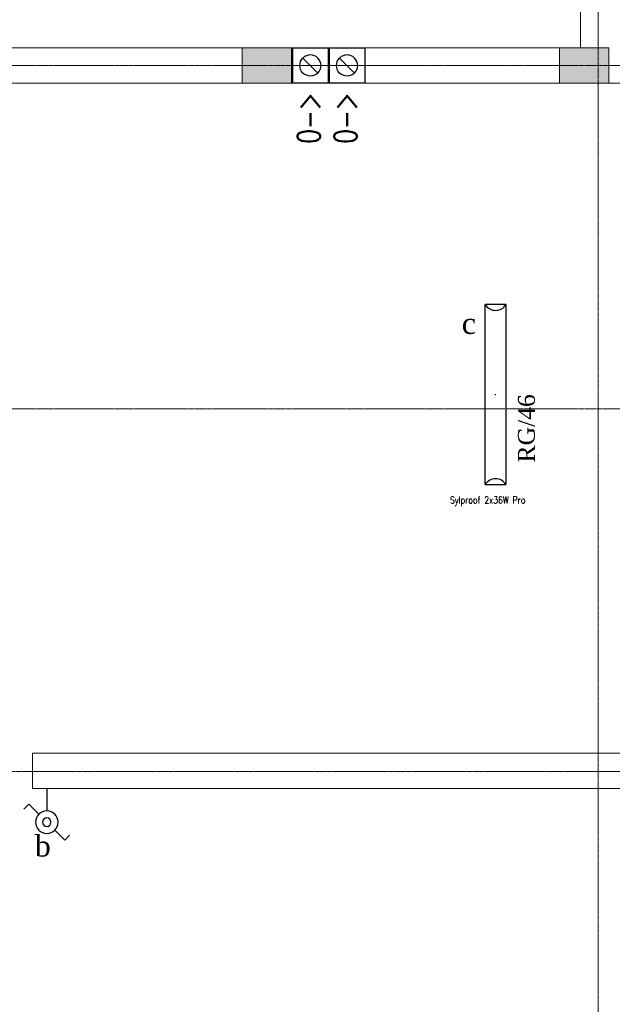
# Model space of a CAD drawing. Header units: centimetres. Extents: x 88729 to 133553, y -16225 to 14174.
# Tile 30 of 231: x 92333 to 92753, y -14239 to -13541. Entities that reach past the tile are written whole.
import ezdxf
from ezdxf.enums import TextEntityAlignment as Align

# ---------------------------------------------------------------- set-up
doc = ezdxf.new("R2010")
doc.units = ezdxf.units.CM
doc.linetypes.add('CENTER2', pattern=[1.125, 0.75, -0.125, 0.125, -0.125])
for name, color, linetype in [('A-OS', 252, 'CENTER2'), ('A-rdzenie zelbetowe', 252, 'Continuous'), ('A-SCIANY', 252, 'Continuous'), ('B-IWE', 252, 'Continuous'), ('B-IWE-KAN', 252, 'Continuous'), ('E_Istn', 170, 'Continuous'), ('E_opisy siły', 5, 'Continuous'), ('E_PODKLAD', 7, 'Continuous'), ('E_siła', 5, 'Continuous'), ('R-MET-IWE', 252, 'Continuous'), ('rz_wentylacja', 252, 'Continuous')]:
    doc.layers.add(name, color=color, linetype=linetype)
doc.layers.add('E_Istn_pozostaje', color=132, linetype='Continuous', lineweight=25)
doc.layers.add('rz_zelbet', color=252, linetype='Continuous', lineweight=20)
doc.styles.add('MM_050', font='romans.shx', dxfattribs={"width": 0.8, "height": 16})
doc.styles.add('old', font='BOOKOS.TTF')
doc.styles.get("Standard").update_dxf_attribs({"font": 'txt.shx'})

# ---------------------------------------------------------------- blocks, each defined once
blk = doc.blocks.new('E_łącznik schodowy_IP44')
at = {"linetype": 'Continuous', "ltscale": 0.5}
for p, q in [((5.66, 29.66), (12.73, 36.73)), ((16.26, 33.19), (12.73, 36.73)), ((-16.26, 14.81), (-12.73, 11.27)), ((-5.66, 18.34), (-12.73, 11.27)), ((0, 0), (0, 16))]:
    blk.add_line(p, q, dxfattribs=at)
for radius in [8, 3]:
    blk.add_circle((0, 24), radius, dxfattribs=at)
at = {"linetype": 'Continuous', "ltscale": 0.5, "style": 'old', "flags": 4}
blk.add_attdef('OBWÓD', (12.73, 36.73), '', height=12, dxfattribs=at)
blk = doc.blocks.new('RLX_0046718')
at = {"ltscale": 0.1}
for p, q in [((7.25, 63.75), (-7.25, 63.75)), ((-7.25, -63.75), (-7.25, 63.75)), ((7.25, 63.75), (7.25, -63.75)), ((-0.15, 0), (0, 0)), ((0, -0.15), (0, 0.15)), ((0, 0), (0.15, 0)), ((-7.25, -63.75), (7.25, -63.75))]:
    blk.add_line(p, q, dxfattribs=at)
for centre, start, end in [((0, 68.11), 211.02961, 328.97039), ((0, -68.11), 31.02961, 148.97039)]:
    blk.add_arc(centre, 8.46, start, end, dxfattribs=at)
at = {"ltscale": 0.1, "insert": (-32.32, -72.36), "char_height": 5, "width": 65.1845, "attachment_point": 1, "style": 'MM_050'}
blk.add_mtext('Sylproof 2x36W Pro', dxfattribs=at)
at = {"ltscale": 0.1, "flags": 9}
blk.add_attdef('RLXLUM', (0, 0), '', height=0.1, dxfattribs=at)
blk = doc.blocks.new('E_opis siły')
at = {"layer": 'E_siła', "linetype": 'Continuous', "ltscale": 0.5, "style": 'old', "flags": 4}
blk.add_attdef('OBWÓD', (0, 0), '', height=12, dxfattribs=at)
blk = doc.blocks.new('IWE0W')
at = {"layer": 'B-IWE-KAN'}
blk.add_lwpolyline([(0.854, 0.854, -1), (0.146, 0.146), (0.854, 0.854, 1), (0.146, 0.146)], format="xyb", dxfattribs=at)
blk = doc.blocks.new('IWE0W011')
at = {"layer": 'B-IWE'}
blk.add_lwpolyline([(0, 0), (25, 0), (25, 25), (0, 25), (0, 0)], dxfattribs=at)
at = {"xscale": 15, "yscale": 15, "zscale": 15}
blk.add_blockref('IWE0W', (5, 5), dxfattribs=at)
at = {"layer": 'R-MET-IWE', "width": 0.75}
blk.add_attdef('NR', text='', height=9.5, dxfattribs=at).set_placement((12.5, 37), align=Align.MIDDLE)
blk = doc.blocks.new('A$Ce817dbbb')
at = {"layer": 'rz_zelbet', "lineweight": 9, "ltscale": 0.1}
h = blk.add_hatch(dxfattribs=at)
h.set_pattern_fill('ANSI33', color=252, scale=40, style=0)
h.set_pattern_definition([(45, (-34168.379, 10026.795), (-7.0710678, 7.0710678), []), (45, (-34161.308, 10026.795), (-7.0710678, 7.0710678), [5, -2.5])])
h.paths.add_polyline_path([(249.1, -24026.27), (284.1, -24026.27), (284.1, -24051.27), (249.1, -24051.27)])
h.paths.add_polyline_path([(669.1, -24026.27), (704.1, -24026.27), (704.1, -24051.27), (669.1, -24051.27)])
h.paths.add_polyline_path([(1089.1, -24026.27), (1124.1, -24026.27), (1124.1, -24051.27), (1089.1, -24051.27)])
h.paths.add_polyline_path([(1314.1, -24026.27), (1349.1, -24026.27), (1349.1, -24051.27), (1314.1, -24051.27)])
h.paths.add_polyline_path([(1509.1, -24026.27), (1544.1, -24026.27), (1544.1, -24051.27), (1509.1, -24051.27)])
at = {"layer": 'A-OS', "color": 252, "lineweight": 9, "ltscale": 2}
for p, q in [((1341.6, -26622.56), (1341.6, -22825.03)), ((-2558.23, -24038.77), (3298.95, -24038.77)), ((-2558.23, -24282.27), (3298.95, -24282.27)), ((-153.4, -24539.38), (3298.95, -24539.38))]:
    blk.add_line(p, q, dxfattribs=at)
at = {"layer": 'A-rdzenie zelbetowe', "color": 252, "lineweight": 9, "ltscale": 0.1}
for points in [[(1089.1, -24026.27), (1124.1, -24026.27), (1124.1, -24051.27), (1089.1, -24051.27)], [(1314.1, -24026.27), (1349.1, -24026.27), (1349.1, -24051.27), (1314.1, -24051.27)]]:
    blk.add_lwpolyline(points, close=True, dxfattribs=at)
at = {"layer": 'A-SCIANY', "color": 252, "lineweight": 9, "ltscale": 3}
for p, q in [((1329.1, -24026.27), (1329.1, -23846.27)), ((806.1, -24026.27), (1329.1, -24026.27)), ((806.1, -24051.27), (1634.1, -24051.27)), ((940.6, -24551.27), (940.6, -24526.27)), ((940.6, -24526.27), (1524.1, -24526.27)), ((940.6, -24551.27), (1524.1, -24551.27))]:
    blk.add_line(p, q, dxfattribs=at)
at = {"layer": 'rz_wentylacja', "color": 252, "lineweight": 9}
ref = blk.add_blockref('IWE0W011', (1125.1, -24026.27), dxfattribs=dict(at, xscale=-1, rotation=180))
ref.add_attrib('NR', '0->', (1144.46, -24094.17), dxfattribs={"layer": 'R-MET-IWE', "height": 16, "rotation": 90, "width": 0.75})
ref = blk.add_blockref('IWE0W011', (1151.1, -24026.27), dxfattribs=dict(at, xscale=-1, rotation=180))
ref.add_attrib('NR', '0->', (1170.46, -24094.17), dxfattribs={"layer": 'R-MET-IWE', "height": 16, "rotation": 90, "width": 0.75})
at = {"layer": 'R-MET-IWE', "color": 252, "lineweight": 9, "width": 0.75}
for tag, rotation, p in [('0-', 90, (-1139.05, -4143.61)), ('0-', 90, (-1113.05, -4143.61)), ('0-', 90, (-1087.05, -4143.61)), ('2-', 90, (-796.05, -4143.61)), ('2-', 90, (-505.05, -4143.61)), ('0-', 90, (-480.05, -4143.61)), ('0-', 90, (-456.05, -4143.61)), ('2-', 90, (-166.05, -4143.61)), ('2-', 90, (-625.66, -4833.61)), ('2-', 90, (-599.66, -4833.61)), ('2-', 90, (-573.66, -4833.61)), ('0-', 180, (-2169.64, -4848.47)), ('0-', 180, (-2169.64, -4873.47)), ('0-', 180, (-2169.64, -4899.47)), ('-2', 90, (-1661.47, -4961.65)), ('-2', 90, (-1636.47, -4961.65)), ('0-', 270, (-1489.78, -4968.06)), ('0-', 270, (-1464.78, -4968.06)), ('0-', 270, (-1439.78, -4968.06)), ('0-', 270, (-1364.78, -4968.06)), ('0-', 270, (-1339.78, -4968.06)), ('0-', 270, (-1314.78, -4968.06)), ('0-', 270, (328.22, -4968.06)), ('0-', 270, (354.22, -4968.06)), ('0-', 270, (1256.22, -4968.06)), ('0-', 270, (1282.22, -4968.06)), ('0-', 90, (-513.05, -5496.61)), ('0-', 90, (-487.05, -5496.61)), ('K.S.-', 90, (-487.05, -5766.11)), ('0-', 90, (-513.05, -5766.11)), ('1-', 90, (-539.05, -6114.61)), ('0-', 90, (-513.05, -6114.61)), ('0-', 90, (-487.05, -6114.61)), ('0-', 90, (301.95, -6545.61)), ('0-', 90, (327.95, -6545.61)), ('0-', 90, (353.95, -6545.61)), ('0-', 90, (416.11, -6545.61)), ('0-', 90, (1255.95, -6545.61)), ('0-', 90, (1281.95, -6545.61)), ('1-', 90, (2382.95, -6845.61)), ('1-', 90, (2408.95, -6845.61)), ('1-', 90, (2434.95, -6845.61)), ('1-', 90, (2827.95, -6845.61)), ('1-', 90, (2853.95, -6845.61)), ('1-', 90, (2879.95, -6845.61)), ('<-2', 90, (-910.64, -10482.41)), ('2->', 90, (-718.15, -10854.38)), ('2->', 90, (-692.15, -10854.38)), ('2->', 90, (-744.15, -10870.8)), ('-0', 90, (-186.09, -12450.12)), ('1-', 90, (2264.47, -12866.38)), ('1-', 90, (2290.47, -12866.38)), ('1-', 90, (2316.47, -12866.38)), ('1-', 90, (2709.47, -12866.38)), ('1-', 90, (2735.47, -12866.38)), ('1-', 90, (2761.47, -12866.38)), ('<-KL', 90, (-700.01, -16780.91)), ('-0', 90, (-179.94, -18957.53)), ('0->', 90, (-1257.53, -23179.05)), ('0->', 90, (-1231.53, -23179.05)), ('0->', 90, (-1205.53, -23179.05)), ('0->', 90, (-600.53, -23179.05)), ('0->', 90, (-574.53, -23179.05)), ('0->', 90, (-1692.53, -24074.05)), ('0->', 90, (-1666.53, -24074.05)), ('0->', 90, (-1640.53, -24074.05)), ('0->', 90, (-1486.53, -24074.05)), ('0->', 90, (-1460.53, -24074.05)), ('0->', 90, (-1434.53, -24074.05)), ('<-0', 90, (-499.82, -24383.56)), ('<-0', 90, (-298.11, -24383.56)), ('<-0', 180, (-587.12, -25088.86)), ('<-0', 270, (-496.63, -25202.68)), ('<-0', 180, (-1353.25, -25419.36)), ('<-0', 180, (-1187.25, -25444.1)), ('<-0', 90, (-179.61, -25454.22)), ('<-0', 90, (-69.59, -26375.36)), ('<-0', 90, (-43.59, -26375.36))]:
    blk.add_attdef(tag, text='', height=17, rotation=rotation, dxfattribs=at).set_placement(p, align=Align.MIDDLE)
for tag, p in [('2-', (1424.81, -4179.2)), ('2-', (1424.81, -4205.2)), ('K.S.-', (-76.89, -4264.2)), ('KL-', (-613.13, -4292.18)), ('1-', (-613.13, -4312.18)), ('1-', (-613.13, -4332.18)), ('K.S.-', (1414.13, -4333.66)), ('0-', (-70.19, -4341.2)), ('0-', (469.81, -4341.2)), ('1-', (-613.13, -4352.18)), ('0-', (1424.81, -4361.2)), ('0-', (-70.19, -4367.2)), ('1-', (469.81, -4367.2)), ('0-', (1099.81, -4368.2)), ('2-', (1424.81, -4387.2)), ('1-', (-70.19, -4393.2)), ('1-', (469.81, -4393.2)), ('1-', (1099.81, -4394.2)), ('2-', (1424.81, -4413.2)), ('2-', (-70.19, -4419.2)), ('2-', (1099.81, -4420.2)), ('K.S.-', (-76.89, -4445.2)), ('2-', (469.81, -4444.2)), ('2-', (1099.81, -4446.2)), ('2-', (469.81, -4470.2)), ('2-', (-825.19, -4496.2)), ('2-', (-825.19, -4522.2)), ('2-', (-70.19, -4574.2)), ('2-', (-70.19, -4600.2)), ('K.S.-', (1089.13, -4600.66)), ('2-', (1099.81, -4653.2)), ('2-', (-70.19, -4669.2)), ('2-', (1099.81, -4679.2)), ('-1', (1806.78, -4690.78)), ('1-', (-70.19, -4695.2)), ('2-', (1099.81, -4705.2)), ('K.S.-', (-73.2, -4721.2)), ('-1', (1806.78, -4716.3)), ('-1', (1806.78, -4743.07)), ('FR-', (-70.19, -4747.2)), ('0-', (-1066.19, -6382.7)), ('0-', (-1066.19, -6408.7)), ('2-', (1729.81, -6586.2)), ('2-', (1729.81, -6612.2)), ('2-', (1729.81, -6638.2)), ('2-', (1729.81, -6664.2)), ('K.S.-', (469.81, -6788.2)), ('1-', (-962.19, -6915.2)), ('1-', (-460.19, -6923.2)), ('1-', (469.81, -6923.2)), ('2-', (1729.81, -6923.2)), ('1-', (-460.19, -6949.2)), ('1-', (469.81, -6949.2)), ('2-', (1729.81, -6949.2)), ('K.S.-', (2901.81, -6960.2)), ('2-', (1729.81, -6975.2)), ('2-', (1729.81, -7001.2)), ('2-', (-460.19, -7026.2)), ('0-', (469.81, -7026.2)), ('2-', (-460.19, -7052.2)), ('0-', (469.81, -7052.2)), ('2-', (-460.19, -7078.2)), ('2-', (469.81, -7078.2)), ('1-', (2901.81, -7088.2)), ('2-', (469.81, -7104.2)), ('1-', (2901.81, -7114.2)), ('0-', (1729.81, -7131.2)), ('2-', (-460.19, -7141.2)), ('0-', (1729.81, -7157.2)), ('2-', (-460.19, -7167.2)), ('2-', (469.81, -7181.2)), ('2-', (1729.81, -7183.2)), ('0-', (-460.19, -7193.2)), ('2-', (469.81, -7207.2)), ('2-', (1729.81, -7209.2)), ('K.S.-', (-470.87, -7217.66)), ('2-', (469.81, -7233.2)), ('2-', (1729.81, -7235.2)), ('1-', (-460.19, -7245.2)), ('2-', (469.81, -7259.2)), ('2-', (1729.81, -7261.2)), ('2-', (1729.81, -7287.2)), ('2-', (-460.19, -7297.2)), ('2->', (-943.67, -10542.97)), ('-1', (1688.29, -10711.55)), ('-1', (1688.29, -10737.55)), ('-1', (1688.29, -10763.55)), ('<-2', (1685.55, -12605.39)), ('2->', (1611.33, -12636.47)), ('2->', (1611.33, -12658.97)), ('2->', (1590.77, -12684.97)), ('K.S.-', (2783.33, -12980.97)), ('2->', (-578.67, -13046.97)), ('2->', (-578.67, -13072.97)), ('<-2', (-476.88, -13105.94)), ('1-', (2783.33, -13108.97)), ('1-', (2783.33, -13134.97)), ('<-1', (-610.79, -16857.83)), ('<-1', (-610.79, -16877.83)), ('<-1', (1688.29, -17218.96)), ('<-1', (1688.29, -17244.96)), ('<-1', (1688.29, -17270.96)), ('<-1', (-478.91, -18553.43)), ('<-0', (-2287.98, -23879.57)), ('<-0', (-2287.98, -23905.57)), ('<-0', (-2287.98, -23931.57)), ('<-0', (-343.08, -24738.18)), ('<-0', (-478.91, -25059.68))]:
    blk.add_attdef(tag, text='', height=17, dxfattribs=at).set_placement(p, align=Align.MIDDLE)

msp = doc.modelspace()

# ---------------------------------------------------------------- block references
at = {"layer": 'E_Istn'}
msp.add_blockref('RLX_0046718', (92670.7, -13806.66, 300), dxfattribs=at)
at = {"layer": 'E_Istn_pozostaje', "xscale": -1, "rotation": 180}
msp.add_blockref('E_łącznik schodowy_IP44', (92352.48, -14085.88), dxfattribs=at)
at = {"layer": 'E_opisy siły', "linetype": 'Continuous'}
ref = msp.add_blockref('E_opis siły', (92698.58, -13794.38, -600), dxfattribs=dict(at, xscale=-1, rotation=90))
ref.add_attrib('OBWÓD', 'RG/46', (92698.58, -13854.8, -600), dxfattribs={"color": 3, "linetype": 'Continuous', "ltscale": 0.5, "height": 12, "rotation": 90, "style": 'old'})
at = {"layer": 'E_PODKLAD'}
msp.add_blockref('A$Ce817dbbb', (91401.87, 10465.39), dxfattribs=at)

# ---------------------------------------------------------------- texts
at = {"layer": 'E_Istn', "style": 'old'}
msp.add_text('c', height=15, dxfattribs=at).set_placement((92646.74, -13763.68, 300))
at = {"layer": 'E_Istn_pozostaje', "style": 'old'}
msp.add_text('b', height=15, dxfattribs=at).set_placement((92344.04, -14134.22))

doc.saveas('drawing.dxf')
